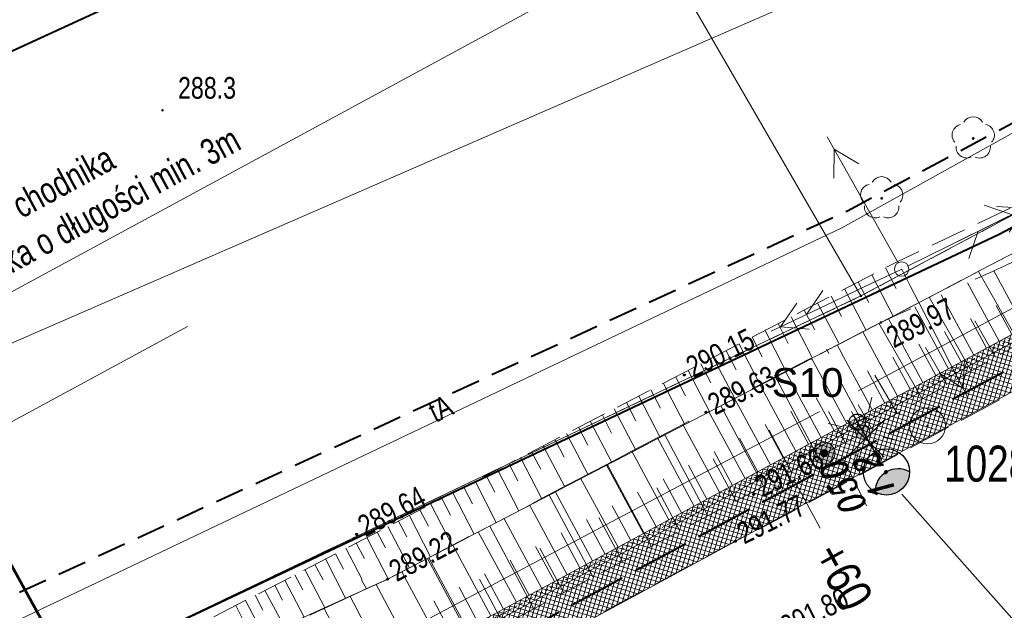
# Model space of a CAD drawing. Header units: metres. Extents: x 7437415 to 7437762, y 5556624 to 5556902.
# Tile 16 of 47: x 7437546 to 7437580, y 5556703 to 5556724. Entities that reach past the tile are written whole.
import ezdxf
from ezdxf import colors
from ezdxf.entities.mleader import LeaderData, LeaderLine
from ezdxf.math import Vec2, Vec3

# ---------------------------------------------------------------- set-up
doc = ezdxf.new("R2010")
doc.units = ezdxf.units.M
doc.header["$MEASUREMENT"] = 0
for name, pattern in [('0.5_0.5', [1.5, 0.5, -0.5, 0.5]), ('314-500', [2.5, 2, -0.5]), ('BUBZ01-500', [1.75, 1.25, -0.5]), ('DGN Style 3', [8.60601, 6.14715, -2.45886]), ('EGBU01-500', [1, 0.5, -0.5]), ('KTCR02-500', [1.5, 1, -0.5]), ('KTJZ01-500', [2, 1.5, -0.5])]:
    doc.linetypes.add(name, pattern=pattern)
doc.layers.get('0').update_dxf_attribs({"color": 250, "lineweight": 5})
for name, color, linetype, lineweight in [('121-Punkt osnowy szczegółowej', 7, 'Continuous', 5), ('203-Punkt załamania granicy działki nie stabilizowany', 7, 'Continuous', 5), ('510-Podpora jednosłupowa symb.-STPOW', 7, 'Continuous', 5), ('521-Kierunek linii-STPOW', 7, 'Continuous', 5), ('ARCH_0', 7, 'Continuous', 13), ('BUBZ01', 250, 'Continuous', 5), ('BUIB02_01', 250, 'Continuous', 5), ('D_balustrada', 7, '0.5_0.5', 20), ('D_kilometraz', 7, 'Continuous', 13), ('D_kraweznik', 7, 'Continuous', 20), ('D_obrzeze', 7, 'Continuous', 20), ('D_opisy', 7, 'Continuous', 13), ('D_pobocze', 7, 'Continuous', 13), ('D_skarpa', 7, 'DGN Style 3', 20), ('D_skarpa-symbol', 7, 'Continuous', 20), ('DS_chodniki', 4, 'Continuous', 0), ('DS_pobocze', 1, 'Continuous', 0), ('EGBD03', 250, 'Continuous', 5), ('EGBP04_03', 250, 'Continuous', 5), ('EGBU01', 250, 'Continuous', 5), ('Elektryka_kanalizacja_technologiczna', 1, '314-500', 40), ('Elektryka_opisy_kabli', 7, 'Continuous', 13), ('Elektryka_opisy_slupow', 6, 'Continuous', 13), ('Elektryka_oswietlenie_zewnetrzne', 1, 'Continuous', 30), ('KTJZ01', 250, 'Continuous', 5), ('KTOK05_01', 250, 'Continuous', 5), ('MPZP', 250, 'Continuous', 5), ('OBOP02_01', 250, 'Continuous', 5), ('OSSP03', 250, 'Continuous', 5), ('przewód elektroenergetyczny niskiego napięcia (linia) - symbol', 7, 'Continuous', 5), ('przewód telekomunikacyjny (linia) - symbol', 7, 'Continuous', 5), ('punkt wysokościowy naturalny', 7, 'Continuous', 5), ('punkt wysokościowy sztuczny', 7, 'Continuous', 5), ('RTPW01', 250, 'Continuous', 5), ('RTPW02', 250, 'Continuous', 5), ('rzedne dla projektanta', 250, 'Continuous', 5), ('SUPE04', 250, 'Continuous', 5), ('SUPE_01', 250, 'Continuous', 5), ('SUPG_01', 250, 'Continuous', 5), ('SUPT01', 250, 'Continuous', 5), ('SUPT_01', 250, 'Continuous', 5), ('SUSM01', 250, 'Continuous', 5), ('SUSM04_01_E', 250, 'Continuous', 5), ('SUUS13', 250, 'Continuous', 5), ('słup (punkt)', 7, 'Continuous', 5)]:
    doc.layers.add(name, color=color, linetype=linetype, lineweight=lineweight)
doc.styles.add('mk2012', font='ITALIC_1250.shx', dxfattribs={"width": 0.8, "height": 0.9})
doc.styles.get("Standard").update_dxf_attribs({"font": 'txt.shx', "width": 0.75})
doc.styles.add('STYL_ARIAL', font='simplex.shx', dxfattribs={"width": 0.75, "oblique": 0.1})
doc.styles.add('Style-Arial Narrow', font='ARIALN.TTF')
doc.linetypes.add('KTOK05_01-500', pattern='A,3.75,[13,dgnlstyle-rozp_2015.shx,S=0.002778,R=0,X=0,Y=0],3.75', length=7.5)

# ---------------------------------------------------------------- blocks, each defined once
blk = doc.blocks.new('PE04')
at = {"color": 0, "linetype": 'Continuous', "lineweight": 13, "ltscale": 10}
for p, q in [((46.5, 0), (37.84, 5)), ((6.5, 0), (0, 0)), ((6.5, 0), (16.5, 0)), ((16.5, 0), (26.5, 0)), ((26.5, 0), (36.5, 0)), ((36.5, 0), (46.5, 0)), ((46.5, 0), (37.84, -5)), ((46.5, 0), (50, 0))]:
    blk.add_line(p, q, dxfattribs=at)
blk = doc.blocks.new('PT01')
at = {"color": 0, "linetype": 'Continuous', "lineweight": 13, "ltscale": 10}
for p, q in [((46.5, 0), (37.84, 5)), ((6.5, 0), (0, 0)), ((6.5, 0), (16.5, 0)), ((16.5, 0), (26.5, 0)), ((26.5, 0), (36.5, 0)), ((36.5, 0), (27.84, -5)), ((36.5, 0), (46.5, 0)), ((46.5, 0), (50, 0))]:
    blk.add_line(p, q, dxfattribs=at)
blk = doc.blocks.new('203')
at = {"layer": '203-Punkt załamania granicy działki nie stabilizowany', "linetype": 'Continuous', "lineweight": 13}
h = blk.add_hatch(color=96, dxfattribs=at)
edge = h.paths.add_edge_path()
edge.add_arc((0, 0), 0.45, 0, 360)
blk = doc.blocks.new('PW02')
at = {"layer": 'punkt wysokościowy sztuczny', "linetype": 'Continuous', "lineweight": 13}
h = blk.add_hatch(color=0, dxfattribs=at)
edge = h.paths.add_edge_path()
edge.add_arc((0, 0), 0.45, 0, 360)
blk = doc.blocks.new('510')
at = {"layer": '510-Podpora jednosłupowa symb.-STPOW', "color": 0, "linetype": 'Continuous', "lineweight": 13}
blk.add_circle((0, 0), 2.5, dxfattribs=at)
blk = doc.blocks.new('521')
at = {"layer": '521-Kierunek linii-STPOW', "color": 30, "linetype": 'Continuous', "lineweight": 13}
for p, q in [((42.5, 0), (35.43, 7.07)), ((7.5, 0), (57.5, 0)), ((29.57, 0), (22.5, -7.07))]:
    blk.add_line(p, q, dxfattribs=at)
blk = doc.blocks.new('SM04')
at = {"layer": 'słup (punkt)', "color": 0, "linetype": 'Continuous', "lineweight": 13}
blk.add_circle((0, 0), 2.5, dxfattribs=at)
blk = doc.blocks.new('PW01')
at = {"layer": 'punkt wysokościowy naturalny', "linetype": 'Continuous', "lineweight": 13}
h = blk.add_hatch(color=0, dxfattribs=at)
edge = h.paths.add_edge_path()
edge.add_arc((0, 0), 0.45, 0, 360)
blk = doc.blocks.new('121')
at = {"layer": '121-Punkt osnowy szczegółowej', "linetype": 'Continuous', "lineweight": 13}
h = blk.add_hatch(color=0, dxfattribs=at)
edge = h.paths.add_edge_path()
edge.add_arc((0, 0), 0.45, 0, 360)
at = {"layer": '121-Punkt osnowy szczegółowej', "color": 0, "linetype": 'Continuous', "lineweight": 13}
blk.add_circle((0, 0), 6.25, dxfattribs=at)
blk = doc.blocks.new('SUPE04')
at = {"layer": 'SUPE04', "color": 1, "linetype": 'Continuous', "lineweight": 13}
blk.add_line((5.25, 0), (0.25, 0), dxfattribs=at)
at = {"layer": 'SUPE04', "color": 1, "linetype": 'Continuous', "lineweight": 13, "flags": 128}
blk.add_lwpolyline([(3.9, 0.5), (4.766, 0), (3.9, -0.5)], dxfattribs=at)
blk = doc.blocks.new('OBOP02_01')
at = {"layer": 'OBOP02_01', "linetype": 'Continuous', "lineweight": 13}
h = blk.add_hatch(color=96, dxfattribs=at)
edge = h.paths.add_edge_path()
edge.add_arc((0, 0), 0.05, 0, 360)
at = {"layer": 'OBOP02_01', "color": 96, "linetype": 'Continuous', "lineweight": 13}
for centre, start, end in [((0, 0.375), 30.1471, 149.8529), ((-0.357, 0.116), 102.1471, 221.8529), ((0.357, 0.116), 318.1471, 77.8529), ((-0.22, -0.303), 174.1472, 293.8529), ((0.22, -0.303), 246.1471, 5.8529)]:
    blk.add_arc(centre, 0.375, start, end, dxfattribs=at)
blk = doc.blocks.new('510_3')
at = {"layer": 'SUSM04_01_E', "linetype": 'Continuous', "lineweight": 13}
h = blk.add_hatch(color=8, dxfattribs=at)
edge = h.paths.add_edge_path()
edge.add_arc((0, 0), 0.25, 0, 360)
at = {"layer": 'SUSM04_01_E', "color": 250, "linetype": 'Continuous', "lineweight": 13}
blk.add_circle((0, 0), 0.25, dxfattribs=at)
blk = doc.blocks.new('SUSM01_2')
at = {"layer": 'SUSM01', "color": 250, "linetype": 'Continuous', "lineweight": 13}
for p, q in [((-0.543, 0.545), (-0.897, 0.899)), ((0.517, 0.545), (0.871, 0.899)), ((-0.897, -0.869), (-0.543, -0.515)), ((0.871, -0.869), (0.517, -0.515))]:
    blk.add_line(p, q, dxfattribs=at)
blk = doc.blocks.new('SUUS13')
at = {"layer": 'SUUS13', "linetype": 'Continuous', "lineweight": 13}
h = blk.add_hatch(color=8, dxfattribs=at)
edge = h.paths.add_edge_path()
edge.add_arc((0, 0), 0.75, 0, 360)
h = blk.add_hatch(color=8, dxfattribs=at)
edge = h.paths.add_edge_path()
edge.add_arc((0, 0), 0.25, 0, 360)
at = {"layer": 'SUUS13', "color": 250, "linetype": 'Continuous', "lineweight": 13}
for radius in [0.75, 0.25]:
    blk.add_circle((0, 0), radius, dxfattribs=at)
blk = doc.blocks.new('wyci')
at = {"color": 1, "linetype": 'Continuous', "lineweight": 13, "flags": 128}
for points in [[(4544150.203, 5410499.556), (4544147.627, 5410502.133)], [(4544147.627, 5410499.556), (4544150.203, 5410502.133)]]:
    blk.add_lwpolyline(points, dxfattribs=at)
blk = doc.blocks.new('_None')
blk = doc.blocks.new('slup_oswietleniowy_3')
h = blk.add_hatch(color=256)
h.dxf.hatch_style = 1
h.paths.add_polyline_path([(3, -0.866, 0.267949), (3.5, 0, 0.267949), (3, 0.866, 0.57735)])
for p, q in [((-0.35, 0), (1.5, 0)), ((0, 0.35), (0, -0.35))]:
    blk.add_line(p, q)
for centre, radius in [((2.5, 0), 1), ((0, 0), 0.35)]:
    blk.add_circle(centre, radius)
blk.add_arc((3.5, 0), 1, 120, 240)

msp = doc.modelspace()

# ---------------------------------------------------------------- hatches: boundary and pattern name
at = {"layer": 'DS_chodniki', "lineweight": 9}
h = msp.add_hatch(dxfattribs=at)
h.set_pattern_fill('CROSSHATCH', color=252, style=0, pattern_type=2)
h.set_pattern_definition([(73.46674, (7437570.81996, 5556706.75558), (-0.1437982, 0.04268577), []), (343.46675, (7437570.81996, 5556706.75558), (0.04268577, 0.1437982), [])])
h.paths.add_polyline_path([(7437562.402, 5556702.828, -0.023893), (7437532.396, 5556688.415), (7437530.778, 5556687.731, -0.394504), (7437522.445, 5556690.787), (7437521.799, 5556692.066), (7437520.46, 5556691.39), (7437521.106, 5556690.111, 0.394504), (7437531.362, 5556686.349), (7437532.98, 5556687.034, 0.021064), (7437559.623, 5556699.646), (7437559.623, 5556699.646), (7437559.888, 5556699.785, 0.002613), (7437563.116, 5556701.508), (7437592.616, 5556717.455), (7437593.223, 5556719.488)])
at = {"layer": 'DS_pobocze', "lineweight": 9}
h = msp.add_hatch(dxfattribs=at)
h.set_pattern_fill('CROSSHATCH', color=252, style=0, pattern_type=2)
h.set_pattern_definition([(73.46674, (7437527.08768, 5556687.80706), (-0.1437982, 0.04268577), []), (343.46675, (7437527.08768, 5556687.80706), (0.04268577, 0.1437982), [])])
edge = h.paths.add_edge_path()
edge.add_line((7437522.395, 5556691.265), (7437521.806, 5556692.07))
edge.add_line((7437521.806, 5556692.07), (7437521.799, 5556692.066))
edge.add_line((7437521.799, 5556692.066), (7437522.445, 5556690.787))
edge.add_arc((7437528.247, 5556693.718), 6.5, 206.8008, 292.9185)
edge.add_line((7437530.778, 5556687.731), (7437532.396, 5556688.415))
edge.add_arc((7437396.683, 5557009.404), 348.5, 292.91854, 298.39337)
edge.add_line((7437562.402, 5556702.828), (7437593.223, 5556719.488))
edge.add_line((7437593.223, 5556719.488), (7437593.104, 5556719.708))
edge.add_line((7437593.104, 5556719.708), (7437562.283, 5556703.048))
edge.add_arc((7437396.683, 5557009.404), 348.25, 292.91854, 298.39337, ccw=False)
edge.add_line((7437532.299, 5556688.645), (7437530.681, 5556687.961))
edge.add_arc((7437528.247, 5556693.718), 6.25, 207.0612, 292.9185, ccw=False)
edge.add_line((7437522.681, 5556690.874), (7437522.395, 5556691.265))

# ---------------------------------------------------------------- linework, layer by layer
at = {"layer": 'BUBZ01', "color": 7, "linetype": 'BUBZ01-500', "lineweight": 13, "flags": 128}
msp.add_lwpolyline([(7437528.318, 5556692.995), (7437547.83, 5556700.48), (7437576.23, 5556715.25), (7437589.02, 5556721.32), (7437589.43, 5556720.35), (7437575.67, 5556713.15), (7437558.6, 5556704.26), (7437548.16, 5556699.51), (7437535.53, 5556693.23), (7437528.982, 5556691.059)], dxfattribs=at)
msp.add_lwpolyline([(7437524.04, 5556689.42), (7437535.53, 5556693.23), (7437548.16, 5556699.51), (7437558.6, 5556704.26), (7437575.67, 5556713.15), (7437589.43, 5556720.35), (7437590.07, 5556719.5), (7437590.16, 5556717.95), (7437574.86, 5556709.22), (7437552.89, 5556697.48), (7437530.34, 5556687.12), (7437524.27, 5556688.21), (7437524.04, 5556689.42)], close=True, dxfattribs=at)
at = {"layer": 'BUBZ01', "color": 7, "linetype": 'Continuous', "lineweight": 13, "flags": 128}
for points in [[(7437575.83, 5556715.04), (7437576.2, 5556714.33)], [(7437575.36, 5556714.8), (7437576.1, 5556713.37)], [(7437580.47, 5556712.42), (7437579.05, 5556714.92)], [(7437574.41, 5556714.31), (7437575.15, 5556712.89)], [(7437574.88, 5556714.55), (7437575.25, 5556713.84)], [(7437573.95, 5556714.06), (7437574.31, 5556713.36)], [(7437578.8, 5556711.47), (7437577.34, 5556714.03)], [(7437573.48, 5556713.82), (7437574.21, 5556712.43)], [(7437572.56, 5556713.34), (7437573.28, 5556711.96)], [(7437573.02, 5556713.58), (7437573.38, 5556712.89)], [(7437572.11, 5556713.11), (7437572.46, 5556712.42)], [(7437577.1, 5556710.5), (7437575.6, 5556713.12)], [(7437579.64, 5556711.95), (7437578.92, 5556713.21)], [(7437571.21, 5556712.64), (7437571.56, 5556711.96)], [(7437571.66, 5556712.87), (7437572.36, 5556711.51)], [(7437570.76, 5556712.4), (7437571.46, 5556711.06)], [(7437577.95, 5556710.99), (7437577.22, 5556712.28)], [(7437569.87, 5556711.94), (7437570.614, 5556710.517)], [(7437570.31, 5556712.17), (7437570.66, 5556711.51)], [(7437575.34, 5556709.49), (7437573.79, 5556712.22)], [(7437569.44, 5556711.72), (7437569.78, 5556711.06)], [(7437568.57, 5556711.26), (7437568.91, 5556710.61)], [(7437569, 5556711.49), (7437569.753, 5556710.04)], [(7437573.5, 5556708.49), (7437571.99, 5556711.33)], [(7437576.23, 5556710), (7437575.46, 5556711.33)], [(7437568.14, 5556711.04), (7437568.881, 5556709.614)], [(7437567.29, 5556710.6), (7437568.027, 5556709.17)], [(7437567.71, 5556710.82), (7437568.04, 5556710.18)], [(7437566.86, 5556710.38), (7437567.19, 5556709.74)], [(7437571.61, 5556707.49), (7437570.127, 5556710.263)], [(7437574.43, 5556708.99), (7437573.68, 5556710.39)], [(7437566.03, 5556709.94), (7437566.35, 5556709.32)], [(7437566.44, 5556710.16), (7437567.188, 5556708.732)], [(7437565.2, 5556709.52), (7437565.52, 5556708.9)], [(7437565.61, 5556709.73), (7437566.354, 5556708.298)], [(7437564.79, 5556709.3), (7437565.534, 5556707.871)], [(7437569.68, 5556706.45), (7437568.188, 5556709.253)], [(7437572.56, 5556707.99), (7437571.8, 5556709.42)], [(7437563.98, 5556708.88), (7437564.734, 5556707.455)], [(7437564.39, 5556709.09), (7437564.71, 5556708.48)], [(7437563.58, 5556708.67), (7437563.9, 5556708.07)], [(7437562.79, 5556708.26), (7437563.1, 5556707.67)], [(7437563.19, 5556708.47), (7437563.931, 5556707.036)], [(7437567.72, 5556705.4), (7437566.21, 5556708.223)], [(7437570.65, 5556706.97), (7437569.87, 5556708.43)], [(7437562.01, 5556707.85), (7437562.31, 5556707.27)], [(7437562.4, 5556708.06), (7437563.137, 5556706.623)], [(7437561.23, 5556707.45), (7437561.53, 5556706.87)], [(7437561.62, 5556707.65), (7437562.355, 5556706.216)], [(7437560.85, 5556707.25), (7437561.596, 5556705.82)], [(7437565.71, 5556704.33), (7437564.192, 5556707.172)], [(7437568.71, 5556705.93), (7437567.91, 5556707.42)], [(7437560.09, 5556706.86), (7437560.834, 5556705.423)], [(7437560.47, 5556707.05), (7437560.77, 5556706.48)], [(7437559.34, 5556706.47), (7437560.079, 5556705.03)], [(7437559.71, 5556706.66), (7437560.01, 5556706.1)], [(7437558.97, 5556706.27), (7437559.26, 5556705.72)], [(7437563.66, 5556703.23), (7437562.133, 5556706.1)], [(7437566.72, 5556704.87), (7437565.91, 5556706.39)], [(7437558.23, 5556705.89), (7437558.52, 5556705.34)], [(7437558.6, 5556706.08), (7437559.348, 5556704.649)], [(7437557.51, 5556705.51), (7437557.79, 5556704.97)], [(7437557.87, 5556705.7), (7437558.619, 5556704.268)], [(7437556.79, 5556705.14), (7437557.07, 5556704.6)], [(7437557.15, 5556705.33), (7437557.71, 5556704.25)], [(7437564.69, 5556703.78), (7437563.86, 5556705.33)], [(7437556.08, 5556704.77), (7437556.36, 5556704.24)], [(7437556.44, 5556704.96), (7437557.141, 5556703.596)], [(7437561.57, 5556702.12), (7437560.025, 5556705.002)], [(7437555.38, 5556704.41), (7437555.66, 5556703.89)], [(7437555.73, 5556704.59), (7437556.422, 5556703.269)], [(7437554.69, 5556704.05), (7437554.96, 5556703.53)], [(7437555.04, 5556704.23), (7437555.708, 5556702.944)], [(7437557.86, 5556703.923), (7437557.69, 5556704.24)], [(7437562.62, 5556702.68), (7437561.77, 5556704.26)], [(7437554.35, 5556703.87), (7437555.009, 5556702.626)], [(7437553.68, 5556703.52), (7437554.305, 5556702.306)], [(7437554.01, 5556703.7), (7437554.28, 5556703.19)], [(7437553.34, 5556703.35), (7437553.6, 5556702.84)]]:
    msp.add_lwpolyline(points, dxfattribs=at)
at = {"layer": 'D_kilometraz', "flags": 128}
msp.add_lwpolyline([(7437573.568, 5556706.022), (7437572.736, 5556707.561)], dxfattribs=at)
at = {"layer": 'D_opisy', "flags": 128}
for points in [[(7437565.772, 5556725.167), (7437518.481, 5556699.525), (7437514.813, 5556688.66)], [(7437551.662, 5556713.009), (7437527.957, 5556700.156), (7437524.29, 5556689.291)]]:
    msp.add_lwpolyline(points, dxfattribs=at)
at = {"layer": 'D_skarpa-symbol', "flags": 128}
for points in [[(7437580.646, 5556712.973), (7437579.582, 5556714.942)], [(7437579.766, 5556712.498), (7437578.671, 5556714.524)], [(7437578.887, 5556712.022), (7437577.76, 5556714.107)], [(7437578.007, 5556711.547), (7437576.848, 5556713.69)], [(7437580.206, 5556712.736), (7437579.666, 5556713.734)], [(7437577.127, 5556711.071), (7437575.937, 5556713.272)], [(7437579.326, 5556712.26), (7437578.771, 5556713.288)], [(7437578.447, 5556711.785), (7437577.875, 5556712.841)], [(7437577.567, 5556711.309), (7437576.98, 5556712.395)], [(7437576.687, 5556710.834), (7437576.087, 5556711.944)], [(7437575.808, 5556710.358), (7437575.202, 5556711.478)], [(7437571.849, 5556708.218), (7437570.594, 5556710.54)], [(7437570.969, 5556707.743), (7437569.704, 5556710.083)], [(7437570.089, 5556707.267), (7437568.818, 5556709.619)], [(7437572.289, 5556708.456), (7437571.664, 5556709.613)], [(7437569.21, 5556706.792), (7437567.932, 5556709.155)], [(7437571.409, 5556707.98), (7437570.779, 5556709.146)], [(7437568.33, 5556706.316), (7437567.047, 5556708.69)], [(7437570.529, 5556707.505), (7437569.895, 5556708.678)], [(7437567.45, 5556705.841), (7437566.161, 5556708.226)], [(7437569.65, 5556707.029), (7437569.012, 5556708.208)], [(7437566.571, 5556705.365), (7437565.275, 5556707.761)], [(7437568.77, 5556706.554), (7437568.13, 5556707.738)], [(7437565.691, 5556704.89), (7437564.39, 5556707.297)], [(7437567.89, 5556706.078), (7437567.247, 5556707.268)], [(7437564.811, 5556704.414), (7437563.504, 5556706.832)], [(7437567.011, 5556705.603), (7437566.364, 5556706.798)], [(7437563.932, 5556703.938), (7437562.618, 5556706.368)], [(7437566.131, 5556705.127), (7437565.482, 5556706.328)], [(7437563.052, 5556703.463), (7437561.733, 5556705.903)], [(7437565.251, 5556704.652), (7437564.599, 5556705.858)], [(7437562.172, 5556702.988), (7437560.852, 5556705.441)], [(7437564.371, 5556704.176), (7437563.716, 5556705.388)], [(7437561.291, 5556702.515), (7437559.97, 5556704.978)], [(7437563.492, 5556703.701), (7437562.834, 5556704.918)], [(7437560.41, 5556702.042), (7437559.091, 5556704.518)], [(7437562.612, 5556703.225), (7437561.951, 5556704.448)], [(7437559.526, 5556701.575), (7437558.202, 5556704.076)], [(7437561.731, 5556702.751), (7437561.07, 5556703.98)], [(7437558.642, 5556701.107), (7437557.303, 5556703.66)], [(7437560.85, 5556702.278), (7437560.189, 5556703.512)], [(7437557.755, 5556700.644), (7437556.4, 5556703.243)]]:
    msp.add_lwpolyline(points, dxfattribs=at)
at = {"layer": 'EGBD03', "color": 96, "linetype": 'Continuous', "lineweight": 13}
msp.add_line((7437574.98, 5556714.07), (7437558.312, 5556742.861), dxfattribs=at)
at = {"layer": 'EGBD03', "color": 96, "linetype": 'Continuous', "lineweight": 13, "flags": 128}
for points in [[(7437532.098, 5556729.132), (7437547.59, 5556701)], [(7437574.98, 5556714.07), (7437592.85, 5556723.6)], [(7437574.98, 5556714.07), (7437547.59, 5556701)]]:
    msp.add_lwpolyline(points, dxfattribs=at)
at = {"layer": 'EGBU01', "color": 96, "linetype": 'EGBU01-500', "lineweight": 13, "flags": 128}
for points in [[(7437574.98, 5556714.07), (7437592.85, 5556723.6)], [(7437592.85, 5556723.6), (7437574.98, 5556714.07)], [(7437548.13, 5556701.26), (7437574.98, 5556714.07)], [(7437574.98, 5556714.07), (7437548.13, 5556701.26)]]:
    msp.add_lwpolyline(points, dxfattribs=at)
at = {"layer": 'Elektryka_kanalizacja_technologiczna'}
msp.add_line((7437562.759, 5556702.168), (7437606.252, 5556725.682), dxfattribs=at)
at = {"layer": 'KTOK05_01', "color": 7, "linetype": 'KTOK05_01-500', "lineweight": 40, "flags": 128}
msp.add_lwpolyline([(7437532.153, 5556729.161), (7437547.36, 5556701.5), (7437527.72, 5556692.81), (7437525.62, 5556692.53), (7437523.63, 5556693.08), (7437521.96, 5556694.22), (7437517.2, 5556703.54), (7437514.83, 5556707.82), (7437509.814, 5556717.461)], dxfattribs=at)
at = {"layer": 'rzedne dla projektanta', "color": 7, "linetype": 'Continuous', "lineweight": 40}
for centre in [(7437568.87, 5556711.33), (7437569.62, 5556710.04), (7437571.27, 5556707.2), (7437557.52, 5556705.81), (7437570.63, 5556705.57), (7437558.6, 5556704.26)]:
    msp.add_circle(centre, 0.0225, dxfattribs=at)
at = {"layer": 'SUPE_01', "color": 1, "linetype": 'Continuous', "lineweight": 13}
msp.add_line((7437574.398, 5556710.521), (7437575.041, 5556709.357), dxfattribs=at)
at = {"layer": 'SUPE_01', "color": 1, "linetype": 'Continuous', "lineweight": 13, "flags": 128}
msp.add_lwpolyline([(7437601.635, 5556725.162), (7437600.216, 5556724.388), (7437574.398, 5556710.521), (7437552.37, 5556698.835), (7437529.759, 5556688.702), (7437521.807, 5556691.71), (7437513.451, 5556689.173), (7437513.22, 5556690)], dxfattribs=at)
at = {"layer": 'SUPG_01', "color": 52, "linetype": 'Continuous', "lineweight": 13, "flags": 128}
msp.add_lwpolyline([(7437505.33, 5556697.53), (7437509.719, 5556697.926), (7437522.113, 5556702.608), (7437540.72, 5556710.32), (7437572.53, 5556724.178), (7437601.779, 5556739.923), (7437624.775, 5556752.295)], dxfattribs=at)
at = {"layer": 'SUPT_01', "color": 30, "linetype": 'Continuous', "lineweight": 13, "flags": 128}
msp.add_lwpolyline([(7437624.834, 5556744.449), (7437603.973, 5556732.899), (7437579.114, 5556719.1), (7437574.314, 5556716.425), (7437544.39, 5556702.175), (7437531.441, 5556696.093), (7437491.469, 5556686.466), (7437485.362, 5556685.024)], dxfattribs=at)
at = {"layer": 'SUUS13', "color": 7, "linetype": 'Continuous', "lineweight": 13}
msp.add_line((7437575.171, 5556706.795), (7437574.398, 5556708.365), dxfattribs=at)

# ---------------------------------------------------------------- block references
at = {"layer": 'ARCH_0', "lineweight": 30, "xscale": 0.5, "yscale": 0.5, "zscale": 0.5}
msp.add_blockref('wyci', (5165500.678, 2851458.704), dxfattribs=at)
at = {"layer": 'EGBP04_03', "color": 96, "linetype": 'Continuous', "lineweight": 13, "xscale": 0.1, "yscale": 0.1, "zscale": 0.1}
msp.add_blockref('203', (7437574.98, 5556714.07), dxfattribs=at)
at = {"layer": 'OBOP02_01', "color": 96, "linetype": 'Continuous', "lineweight": 13}
for p in [(7437578.867, 5556719.524), (7437575.698, 5556717.451)]:
    msp.add_blockref('OBOP02_01', p, dxfattribs=at)
at = {"layer": 'OSSP03', "color": 7, "linetype": 'Continuous', "lineweight": 13, "xscale": 0.1, "yscale": 0.1, "zscale": 0.1}
msp.add_blockref('121', (7437577.283, 5556709.57), dxfattribs=at)
at = {"layer": 'przewód elektroenergetyczny niskiego napięcia (linia) - symbol', "color": 1, "linetype": 'Continuous', "lineweight": 13, "xscale": 0.1, "yscale": 0.1, "zscale": 0.1}
for rotation in [205.519, 297.236]:
    msp.add_blockref('PE04', (7437576.39, 5556715), dxfattribs=dict(at, rotation=rotation))
at = {"layer": 'przewód telekomunikacyjny (linia) - symbol', "color": 30, "linetype": 'Continuous', "lineweight": 13, "xscale": 0.1, "yscale": 0.1, "zscale": 0.1, "rotation": 205.519}
msp.add_blockref('PT01', (7437576.39, 5556715), dxfattribs=at)
at = {"layer": 'RTPW01', "color": 7, "linetype": 'Continuous', "lineweight": 13, "xscale": 0.1, "yscale": 0.1, "zscale": 0.1}
msp.add_blockref('PW01', (7437550.8, 5556720.5), dxfattribs=at)
at = {"layer": 'RTPW02', "color": 7, "linetype": 'Continuous', "lineweight": 13, "xscale": 0.1, "yscale": 0.1, "zscale": 0.1}
msp.add_blockref('PW02', (7437575.67, 5556713.15), dxfattribs=at)
at = {"layer": 'SUPE04', "color": 1, "linetype": 'Continuous', "lineweight": 13}
for rotation in [119.3990000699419, 26.18399999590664]:
    msp.add_blockref('SUPE04', (7437576.39, 5556715), dxfattribs=dict(at, rotation=rotation))
at = {"layer": 'SUPT01', "color": 30, "linetype": 'Continuous', "lineweight": 13, "xscale": 0.1, "yscale": 0.1, "zscale": 0.1, "rotation": 26.39699999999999}
msp.add_blockref('521', (7437576.39, 5556715), dxfattribs=at)
at = {"layer": 'SUSM01', "color": 7, "linetype": 'Continuous', "lineweight": 13, "rotation": 211.119352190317}
msp.add_blockref('SUSM01_2', (7437575.041, 5556709.357), dxfattribs=at)
at = {"layer": 'SUSM04_01_E', "color": 7, "linetype": 'Continuous', "lineweight": 13, "xscale": 0.1, "yscale": 0.1, "zscale": 0.1}
for name in ['510', 'SM04']:
    msp.add_blockref(name, (7437576.39, 5556715), dxfattribs=at)
at = {"layer": 'SUSM04_01_E', "color": 7, "linetype": 'Continuous', "lineweight": 13}
msp.add_blockref('510_3', (7437575.041, 5556709.357), dxfattribs=at)
at = {"layer": 'SUUS13', "color": 7, "linetype": 'Continuous', "lineweight": 13, "xscale": 0.5, "yscale": 0.5, "zscale": 0.5}
msp.add_blockref('SUUS13', (7437573.711, 5556708.624), dxfattribs=at)

# ---------------------------------------------------------------- texts
at = {"layer": 'D_kilometraz', "insert": (7437573.806, 5556705.382), "char_height": 1.2, "attachment_point": 4, "rotation": 298.3934, "line_spacing_factor": 1.6, "style": 'Style-Arial Narrow'}
msp.add_mtext('+60', dxfattribs=at)
at = {"layer": 'D_opisy', "char_height": 0.9, "attachment_point": 1, "rotation": 28.4667}
for s, insert in [('\\fArial|b0|i0|c238238|p39;Obniżenie krawężnika do 2cm na ostatnim 4 metrowym odcinku istniejącego chodnika\\Poraz wyprofilowanie rampy zejściowej z wysokości 12cm do 2cm krawężnika o długości min. 3m  \\Pwraz z przebrukowaniem chodnika', (7437517.251, 5556702.21)), ('\\fArial|b0|i0|c238238|p39;Wydłużenie istniejącego przepustu fi 900 o 0.5m', (7437527.342, 5556701.141))]:
    msp.add_mtext(s, dxfattribs=dict(at, insert=insert))
at = {"layer": 'OSSP03', "color": 7, "linetype": 'Continuous', "lineweight": 30, "insert": (7437577.862, 5556707.618), "char_height": 1.25, "attachment_point": 7, "line_spacing_factor": 0.6}
msp.add_mtext('\\FWORKING_1250;\\H1x;\\W0.8;1028', dxfattribs=at)
at = {"layer": 'RTPW01', "color": 7, "linetype": 'Continuous', "lineweight": 13, "insert": (7437551.34, 5556721.65), "char_height": 0.75, "attachment_point": 1, "line_spacing_factor": 0.6}
msp.add_mtext('\\FWORKING_1250;\\H1x;\\W0.8;288.3', dxfattribs=at)
at = {"layer": 'RTPW01', "color": 7, "linetype": 'Continuous', "lineweight": 13, "insert": (7437576.124, 5556712.238), "char_height": 0.75, "attachment_point": 7, "rotation": 27.252, "line_spacing_factor": 0.6}
msp.add_mtext('\\FWORKING_1250;\\H1x;\\W0.8;289.97', dxfattribs=at)
at = {"layer": 'rzedne dla projektanta', "color": 7, "linetype": 'Continuous', "lineweight": 0, "char_height": 0.75, "attachment_point": 7, "line_spacing_factor": 0.6}
for s, insert, rotation in [('\\FWORKING_1250;\\H1x;\\W0.8; 290.15', (7437568.981, 5556711.106), 26.3467), ('\\FWORKING_1250;\\H1x;\\W0.8; 289.63', (7437569.731, 5556709.816), 26.3467), ('\\FWORKING_1250;\\H1x;\\W0.8; 291.66', (7437571.381, 5556706.976), 26.3467), ('\\FWORKING_1250;\\H1x;\\W0.8; 289.64', (7437557.637, 5556705.589), 27.9221), ('\\FWORKING_1250;\\H1x;\\W0.8; 291.77', (7437570.741, 5556705.346), 26.3467), ('\\FWORKING_1250;\\H1x;\\W0.8; 289.22', (7437558.717, 5556704.039), 27.9221), ('\\FWORKING_1250;\\H1x;\\W0.8; 291.80', (7437572.241, 5556702.126), 26.3467)]:
    msp.add_mtext(s, dxfattribs=dict(at, insert=insert, rotation=rotation))
at = {"layer": 'SUPT_01', "color": 30, "linetype": 'Continuous', "lineweight": 13, "insert": (7437560.593, 5556709.822), "char_height": 0.75, "attachment_point": 8, "rotation": 25.4634, "line_spacing_factor": 0.6}
msp.add_mtext('\\FWORKING;\\H1x;\\W0.8;tA', dxfattribs=at)
at = {"layer": 'SUUS13', "color": 7, "linetype": 'Continuous', "lineweight": 13, "insert": (7437575.305, 5556706.863), "char_height": 0.9, "attachment_point": 4, "rotation": 116.839, "line_spacing_factor": 0.76062, "style": 'mk2012'}
msp.add_mtext('\\H1x;\\W0.8;050\\P1.2', dxfattribs=at)

# ---------------------------------------------------------------- next in the draw order: texts
at = {"layer": 'Elektryka_opisy_slupow', "linetype": 'Continuous', "lineweight": 13, "insert": (7437574.376, 5556711.569), "char_height": 1, "width": 0.59056, "attachment_point": 3, "style": 'STYL_ARIAL', "bg_fill": 2}
msp.add_mtext('{\\fArial|b0|i0|c238|p34;\\W1;S10}', dxfattribs=at)

# ---------------------------------------------------------------- next in the draw order: linework, layer by layer
at = {"layer": 'BUIB02_01', "color": 212, "linetype": 'Continuous', "lineweight": 40, "flags": 128}
msp.add_lwpolyline([(7437471.018, 5556680.168), (7437490.105, 5556682.798), (7437506.941, 5556685.963), (7437514.516, 5556687.29), (7437530.92, 5556693.586), (7437543.72, 5556699.172), (7437579.76, 5556716.205), (7437631.582, 5556743.722), (7437615.039, 5556772.576)], dxfattribs=at)
at = {"layer": 'D_balustrada', "ltscale": 0.1, "flags": 128}
msp.add_lwpolyline([(7437521.91, 5556692.123), (7437522.557, 5556690.843, 0.394504), (7437530.729, 5556687.846), (7437532.348, 5556688.53, 0.023893), (7437562.343, 5556702.938), (7437591.013, 5556718.435)], format="xyb", dxfattribs=at)
at = {"layer": 'D_kraweznik'}
msp.add_line((7437563.116, 5556701.508), (7437592.616, 5556717.455), dxfattribs=at)
at = {"layer": 'D_obrzeze'}
msp.add_line((7437562.402, 5556702.828), (7437605.532, 5556726.141), dxfattribs=at)
at = {"layer": 'D_pobocze', "flags": 128}
msp.add_lwpolyline([(7437522.668, 5556690.9, 0.394504), (7437530.681, 5556687.961), (7437532.299, 5556688.645, 0.023893), (7437562.283, 5556703.048), (7437593.104, 5556719.708)], format="xyb", dxfattribs=at)
at = {"layer": 'D_skarpa', "flags": 128}
msp.add_lwpolyline([(7437524.288, 5556689.548), (7437524.714, 5556689.687), (7437525.28, 5556689.873), (7437525.75, 5556690.027), (7437526.151, 5556690.158), (7437526.498, 5556690.272), (7437526.804, 5556690.372), (7437527.078, 5556690.462), (7437527.326, 5556690.543), (7437527.555, 5556690.618), (7437527.767, 5556690.687), (7437527.965, 5556690.752), (7437528.153, 5556690.814), (7437528.333, 5556690.873), (7437528.506, 5556690.929), (7437528.675, 5556690.985), (7437528.84, 5556691.039), (7437529.003, 5556691.092), (7437529.165, 5556691.145), (7437529.354, 5556691.207), (7437529.831, 5556691.363), (7437530.308, 5556691.52), (7437530.785, 5556691.676), (7437531.258, 5556691.831), (7437531.728, 5556691.985), (7437532.198, 5556692.139), (7437532.668, 5556692.293), (7437533.138, 5556692.447), (7437533.609, 5556692.601), (7437534.079, 5556692.755), (7437534.55, 5556692.909), (7437535.021, 5556693.063), (7437535.492, 5556693.218), (7437535.937, 5556693.43), (7437536.38, 5556693.648), (7437536.823, 5556693.866), (7437537.266, 5556694.083), (7437537.709, 5556694.301), (7437538.152, 5556694.519), (7437538.595, 5556694.737), (7437539.038, 5556694.954), (7437539.48, 5556695.172), (7437539.923, 5556695.389), (7437540.366, 5556695.607), (7437540.808, 5556695.825), (7437541.251, 5556696.042), (7437541.693, 5556696.26), (7437542.136, 5556696.477), (7437542.579, 5556696.695), (7437543.021, 5556696.912), (7437543.463, 5556697.13), (7437543.906, 5556697.347), (7437544.348, 5556697.565), (7437544.791, 5556697.782), (7437545.233, 5556698), (7437545.675, 5556698.217), (7437546.118, 5556698.434), (7437546.56, 5556698.652), (7437547.002, 5556698.869), (7437547.445, 5556699.087), (7437547.887, 5556699.304), (7437548.334, 5556699.513), (7437548.781, 5556699.72), (7437549.229, 5556699.927), (7437549.676, 5556700.134), (7437550.124, 5556700.341), (7437550.571, 5556700.548), (7437551.019, 5556700.755), (7437551.467, 5556700.962), (7437551.914, 5556701.169), (7437552.362, 5556701.376), (7437552.81, 5556701.583), (7437553.258, 5556701.79), (7437553.706, 5556701.997), (7437554.154, 5556702.204), (7437554.602, 5556702.411), (7437555.05, 5556702.618), (7437555.498, 5556702.826), (7437555.946, 5556703.033), (7437556.394, 5556703.24), (7437556.843, 5556703.447), (7437557.291, 5556703.655), (7437557.739, 5556703.862), (7437558.188, 5556704.069), (7437558.636, 5556704.279), (7437559.073, 5556704.508), (7437559.51, 5556704.737), (7437559.947, 5556704.966), (7437560.384, 5556705.196), (7437560.821, 5556705.425), (7437561.262, 5556705.656), (7437561.705, 5556705.888), (7437562.147, 5556706.121), (7437562.59, 5556706.353), (7437563.033, 5556706.585), (7437563.476, 5556706.817), (7437563.919, 5556707.05), (7437564.362, 5556707.282), (7437564.804, 5556707.514), (7437565.247, 5556707.746), (7437565.69, 5556707.979), (7437566.133, 5556708.211), (7437566.576, 5556708.443), (7437567.019, 5556708.676), (7437567.461, 5556708.908), (7437567.904, 5556709.14), (7437568.347, 5556709.372), (7437568.79, 5556709.605), (7437569.233, 5556709.837), (7437569.676, 5556710.069), (7437570.121, 5556710.297), (7437570.565, 5556710.526), (7437571.01, 5556710.755), (7437571.455, 5556710.983), (7437571.9, 5556711.212), (7437572.344, 5556711.441), (7437572.789, 5556711.669), (7437573.234, 5556711.898), (7437573.679, 5556712.126), (7437574.124, 5556712.355), (7437574.568, 5556712.584), (7437575.013, 5556712.812), (7437575.458, 5556713.041), (7437575.908, 5556713.259), (7437576.364, 5556713.468), (7437576.82, 5556713.676), (7437577.275, 5556713.885), (7437577.731, 5556714.094), (7437578.186, 5556714.302), (7437578.642, 5556714.511), (7437579.097, 5556714.72), (7437579.553, 5556714.928), (7437580.009, 5556715.137), (7437580.463, 5556715.349), (7437580.897, 5556715.596), (7437581.331, 5556715.844), (7437581.766, 5556716.092), (7437582.2, 5556716.34), (7437582.635, 5556716.588), (7437583.069, 5556716.836), (7437583.504, 5556717.083), (7437583.938, 5556717.331), (7437584.372, 5556717.579), (7437584.807, 5556717.827), (7437585.241, 5556718.075), (7437585.676, 5556718.322), (7437586.11, 5556718.57), (7437586.544, 5556718.818), (7437586.979, 5556719.066), (7437587.413, 5556719.314), (7437587.848, 5556719.562), (7437588.282, 5556719.809), (7437588.716, 5556720.057), (7437589.151, 5556720.305), (7437589.223, 5556720.346)], dxfattribs=at)
at = {"layer": 'D_skarpa-symbol', "flags": 128}
for points in [[(7437576.247, 5556710.596), (7437575.041, 5556712.827)], [(7437575.368, 5556710.12), (7437574.152, 5556712.37)], [(7437574.488, 5556709.645), (7437573.262, 5556711.912)], [(7437573.608, 5556709.169), (7437572.373, 5556711.455)], [(7437572.729, 5556708.694), (7437571.483, 5556710.998)], [(7437574.928, 5556709.883), (7437574.317, 5556711.012)], [(7437574.048, 5556709.407), (7437573.433, 5556710.545)], [(7437573.168, 5556708.931), (7437572.548, 5556710.079)]]:
    msp.add_lwpolyline(points, dxfattribs=at)
at = {"layer": 'KTJZ01', "color": 7, "linetype": 'KTJZ01-500', "lineweight": 13, "flags": 128}
msp.add_lwpolyline([(7437487.24, 5556665.88), (7437500.01, 5556668.65), (7437509.93, 5556671.34), (7437514.81, 5556672.66), (7437528.54, 5556677.57), (7437546.18, 5556685.08), (7437562.31, 5556693.39), (7437575.78, 5556700.17), (7437584.6, 5556705.2), (7437599.33, 5556712.79), (7437607.41, 5556717.03), (7437624.22, 5556725.75), (7437636.91, 5556731.79), (7437639.91, 5556733.3), (7437648.13, 5556737.1), (7437664.08, 5556744.94), (7437674.41, 5556750.47), (7437695.47, 5556762.01), (7437726.23, 5556778.98), (7437745.592, 5556790.579), (7437740.524, 5556799.89), (7437726.071, 5556794.065), (7437721.424, 5556793.261), (7437718.653, 5556793.684), (7437716.454, 5556794.853), (7437714.78, 5556796.65), (7437713.44, 5556798.18), (7437704.05, 5556814.76), (7437696.46, 5556806.77), (7437698.53, 5556806.84), (7437700.74, 5556806.26), (7437702.79, 5556804.94), (7437704.06, 5556803.16), (7437709.44, 5556793.77), (7437711.44, 5556790.12), (7437712.13, 5556787.63), (7437712.21, 5556785.35), (7437711.59, 5556783.66), (7437709.87, 5556781.76), (7437701.28, 5556777.09), (7437699.42, 5556776.48), (7437697.78, 5556776.19), (7437695.76, 5556776.41), (7437693.65, 5556777.51), (7437692.09, 5556778.89), (7437690.49, 5556781.22), (7437685.25, 5556778.28), (7437686.1, 5556775.03), (7437686.085, 5556773.72), (7437685.81, 5556772.51), (7437685.3, 5556771.32), (7437684.475, 5556769.98), (7437683.43, 5556768.68), (7437682.12, 5556767.23), (7437680.52, 5556765.9), (7437679.609, 5556765.424), (7437667.4, 5556758.73), (7437656.58, 5556752.94), (7437646.03, 5556747.24), (7437635.04, 5556741.31), (7437625.46, 5556735.97), (7437617.31, 5556731.03), (7437610.73, 5556727.32), (7437599.83, 5556721.28), (7437592.56, 5556717.41), (7437581.48, 5556711.39), (7437572.19, 5556706.38), (7437570.63, 5556705.57), (7437559.43, 5556699.57), (7437555.27, 5556697.37), (7437547.58, 5556693.6), (7437542.1, 5556690.99), (7437536.78, 5556688.64), (7437527.13, 5556684.56), (7437524.75, 5556685.69), (7437522.99, 5556687.15), (7437521.44, 5556689.45), (7437520.46, 5556691.39), (7437515.43, 5556689.51), (7437516.09, 5556686.202), (7437515.98, 5556684.5), (7437514.73, 5556681.38), (7437513.55, 5556680.28), (7437512.1, 5556679.32), (7437507.87, 5556678.13), (7437498.81, 5556675.82), (7437492.9, 5556674.29)], dxfattribs=at)
at = {"layer": 'MPZP', "color": 212, "linetype": 'KTOK05_01-500', "lineweight": 40, "flags": 128}
msp.add_lwpolyline([(7437480.35, 5556702.039), (7437498.164, 5556705.138), (7437519.727, 5556710.673), (7437570.307, 5556733.919), (7437638.513, 5556770.222), (7437729.943, 5556819.329)], dxfattribs=at)
at = {"layer": 'MPZP', "color": 212, "linetype": 'KTCR02-500', "lineweight": 40, "flags": 128}
msp.add_lwpolyline([(7437738.295, 5556803.984), (7437715.191, 5556791.784), (7437661.349, 5556763.226), (7437574.511, 5556717.006), (7437530.05, 5556696.506), (7437525.798, 5556698.029), (7437514.19, 5556719.761)], dxfattribs=at)

# ---------------------------------------------------------------- next in the draw order: block references
at = {"layer": 'Elektryka_oswietlenie_zewnetrzne', "linetype": 'Continuous', "xscale": 0.8, "yscale": 0.8, "zscale": 0.001, "rotation": 300.3159171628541}
msp.add_blockref('slup_oswietleniowy_3', (7437574.852, 5556709.699), dxfattribs=at)

# ---------------------------------------------------------------- next in the draw order: leaders
at = {"layer": 'Elektryka_opisy_kabli', "linetype": 'Continuous', "lineweight": 13}
ml = msp.add_multileader_mtext('Standard', dxfattribs=at)
ml.set_content('{\\fArial|b0|i0|c238|p34;\\W1;Istniejący słup\\Poświetleniowy\\Pdo przesunięcia}', color=256, style='STYL_ARIAL')
ml.set_leader_properties()
ml.set_arrow_properties(name='NONE')
ml.build(insert=Vec2(0, 0))
ml.multileader.update_dxf_attribs({"text_left_attachment_type": 5, "text_right_attachment_type": 5, "dogleg_length": 0.36, "arrow_head_size": 0.1})
ctx = ml.context
ctx.base_point, ctx.char_height, ctx.arrow_head_size, ctx.landing_gap_size, ctx.plane_origin = Vec3(7437582.491, 5556700.74), 1, 0.1, 0.09, Vec3(7437531.874, 5556672.028)
ctx.left_attachment, ctx.right_attachment = 5, 5
notes = []
notes.append((ctx, [(0, (1, 1, 0), (7437582.131, 5556700.74), (1, 0), 0.36, [(0, [(7437576.396, 5556707.203)], 0, [])])]))
ctx.mtext.insert, ctx.mtext.line_spacing_style, ctx.mtext.flow_direction = Vec3(7437582.581, 5556705.406), 2, 5
ctx.mtext.has_bg_fill, ctx.mtext.bg_color, ctx.mtext.bg_scale_factor, ctx.mtext.bg_transparency, ctx.mtext.use_window_bg_color = 1, -1027028792, 1.5, 0, 1
for ctx, leaders in notes:
    for number, flags, end, landing, length, lines in leaders:
        leader = LeaderData()
        leader.index, (leader.has_last_leader_line, leader.has_dogleg_vector, leader.attachment_direction) = number, flags
        leader.last_leader_point, leader.dogleg_vector, leader.dogleg_length = Vec3(end), Vec3(landing), length
        for number, points, colour, breaks in lines:
            line = LeaderLine()
            line.index, line.vertices, line.color, line.breaks = number, Vec3.list(points), colors.encode_raw_color(colour), breaks
            leader.lines.append(line)
        ctx.leaders.append(leader)

doc.saveas('drawing.dxf')
